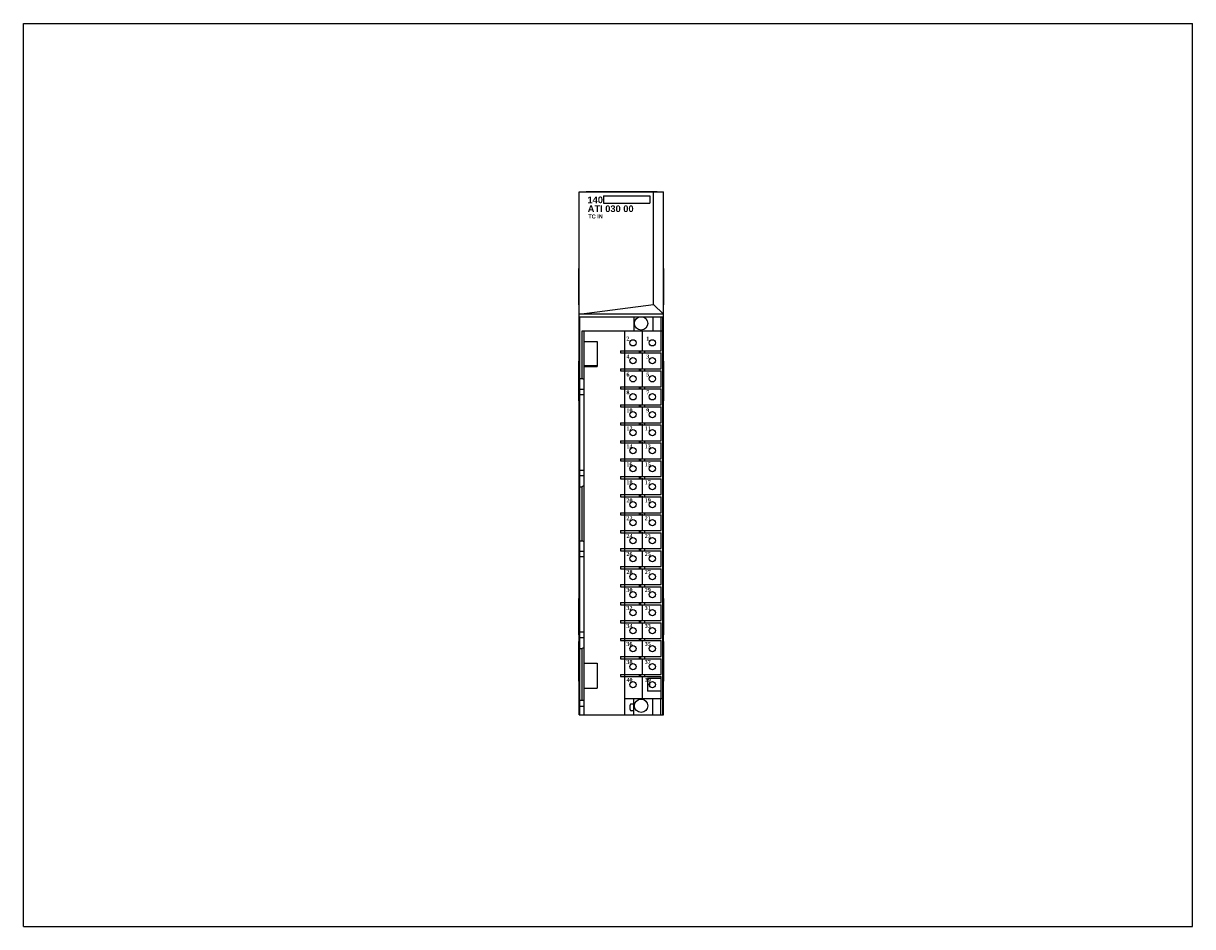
# Model space of a CAD drawing. Extents: x 0 to 22, y 0 to 27.4.
import ezdxf

# ---------------------------------------------------------------- set-up
doc = ezdxf.new("R2010")
doc.units = 0
doc.header["$LTSCALE"] = 1.21
doc.header["$MEASUREMENT"] = 0
doc.layers.get('0').update_dxf_attribs({"linetype": 'CONTINUOUS'})

msp = doc.modelspace()

# ---------------------------------------------------------------- linework, layer by layer
for p, q in [((0, 0), (0, 17)), ((0, 17), (22, 17)), ((22, 0), (22, 17)), ((10.458, 3.989), (10.458, 13.832)), ((10.458, 13.832), (12.046, 13.832)), ((10.588, 13.832), (10.588, 13.837)), ((10.588, 13.837), (11.927, 13.837)), ((10.917, 13.753), (10.917, 13.618)), ((10.917, 13.753), (11.786, 13.753)), ((11.786, 13.753), (11.786, 13.617)), ((11.859, 11.711), (11.859, 13.832)), ((11.927, 13.832), (11.927, 13.837)), ((12.046, 3.989), (12.046, 13.832)), ((10.917, 13.617), (11.786, 13.617)), ((10.452, 11.7), (10.452, 12.389)), ((10.458, 12.389), (10.452, 12.389)), ((12.046, 12.389), (12.052, 12.389)), ((12.052, 11.7), (12.052, 12.389)), ((10.458, 11.7), (10.452, 11.7)), ((10.458, 11.524), (11.859, 11.711)), ((11.859, 11.711), (12.046, 11.524)), ((12.046, 11.7), (12.052, 11.7)), ((12.046, 11.524), (10.458, 11.524)), ((10.472, 3.989), (10.472, 11.479)), ((10.472, 11.479), (11.616, 11.479)), ((11.486, 11.479), (11.486, 11.212)), ((11.63, 11.479), (12.041, 11.479)), ((11.845, 11.479), (11.845, 11.212)), ((11.994, 11.479), (11.994, 11.212)), ((12.033, 11.212), (12.033, 11.479)), ((12.042, 11.459), (12.041, 11.479)), ((12.042, 3.989), (12.042, 11.459)), ((11.647, 10.847), (11.647, 11.221)), ((10.512, 10.315), (10.512, 11.212)), ((10.512, 11.212), (12.033, 11.212)), ((10.551, 3.989), (10.551, 11.212)), ((10.551, 11.015), (10.797, 11.015)), ((10.797, 11.015), (10.797, 10.543)), ((11.317, 10.839), (11.317, 11.212)), ((12.002, 10.839), (12.002, 11.212)), ((12.034, 4.291), (12.034, 11.212)), ((11.235, 10.839), (11.235, 10.799)), ((11.235, 10.839), (12.002, 10.839)), ((11.235, 10.799), (12.002, 10.799)), ((11.313, 10.839), (11.313, 10.799)), ((11.317, 10.5), (11.317, 10.799)), ((11.589, 10.839), (11.589, 10.799)), ((11.609, 10.839), (11.609, 10.799)), ((11.647, 10.509), (11.647, 10.808)), ((11.687, 10.839), (11.687, 10.799)), ((12.002, 10.5), (12.002, 10.799)), ((10.451, 9.895), (10.451, 10.645)), ((10.451, 10.645), (10.458, 10.645)), ((10.456, 9.895), (10.456, 10.645)), ((12.046, 10.645), (12.051, 10.645)), ((12.051, 9.895), (12.051, 10.645)), ((10.451, 10.52), (10.456, 10.52)), ((10.787, 10.552), (10.551, 10.552)), ((10.551, 10.543), (10.797, 10.543)), ((10.787, 10.552), (10.787, 10.543)), ((11.235, 10.5), (11.235, 10.461)), ((11.235, 10.5), (12.002, 10.5)), ((11.235, 10.461), (12.002, 10.461)), ((11.313, 10.5), (11.313, 10.461)), ((11.317, 10.161), (11.317, 10.461)), ((11.589, 10.5), (11.589, 10.461)), ((11.609, 10.5), (11.609, 10.461)), ((11.647, 10.17), (11.647, 10.469)), ((11.687, 10.5), (11.687, 10.461)), ((12.002, 10.161), (12.002, 10.461)), ((12.046, 10.52), (12.051, 10.52)), ((10.472, 10.315), (10.512, 10.315)), ((10.551, 10.293), (10.512, 10.315)), ((11.235, 10.161), (11.235, 10.122)), ((11.235, 10.161), (12.002, 10.161)), ((11.235, 10.122), (12.002, 10.122)), ((11.313, 10.161), (11.313, 10.122)), ((11.317, 9.823), (11.317, 10.122)), ((11.589, 10.161), (11.589, 10.122)), ((11.609, 10.161), (11.609, 10.122)), ((11.647, 9.832), (11.647, 10.131)), ((11.687, 10.161), (11.687, 10.122)), ((12.002, 9.823), (12.002, 10.122)), ((10.451, 10.02), (10.456, 10.02)), ((10.551, 10.111), (10.472, 10.111)), ((10.551, 10.009), (10.472, 10.009)), ((12.046, 10.02), (12.051, 10.02)), ((10.451, 9.895), (10.458, 9.895)), ((11.235, 9.823), (11.235, 9.783)), ((11.235, 9.823), (12.002, 9.823)), ((11.235, 9.783), (12.002, 9.783)), ((11.313, 9.823), (11.313, 9.783)), ((11.317, 9.484), (11.317, 9.783)), ((11.589, 9.823), (11.589, 9.783)), ((11.609, 9.823), (11.609, 9.783)), ((11.647, 9.493), (11.647, 9.792)), ((11.687, 9.823), (11.687, 9.783)), ((12.002, 9.484), (12.002, 9.783)), ((12.051, 9.895), (12.046, 9.895)), ((11.235, 9.484), (11.235, 9.445)), ((11.235, 9.484), (12.002, 9.484)), ((11.313, 9.484), (11.313, 9.445)), ((11.589, 9.484), (11.589, 9.445)), ((11.609, 9.484), (11.609, 9.445)), ((11.687, 9.484), (11.687, 9.445)), ((11.235, 9.445), (12.002, 9.445)), ((11.317, 9.146), (11.317, 9.445)), ((11.647, 9.154), (11.647, 9.454)), ((12.002, 9.146), (12.002, 9.445)), ((11.235, 9.146), (11.235, 9.106)), ((11.235, 9.146), (12.002, 9.146)), ((11.235, 9.106), (12.002, 9.106)), ((11.313, 9.146), (11.313, 9.106)), ((11.317, 8.807), (11.317, 9.106)), ((11.589, 9.146), (11.589, 9.106)), ((11.609, 9.146), (11.609, 9.106)), ((11.647, 8.816), (11.647, 9.115)), ((11.687, 9.146), (11.687, 9.106)), ((12.002, 8.807), (12.002, 9.106)), ((11.235, 8.807), (11.235, 8.768)), ((11.235, 8.807), (12.002, 8.807)), ((11.313, 8.807), (11.313, 8.768)), ((11.589, 8.807), (11.589, 8.768)), ((11.609, 8.807), (11.609, 8.768)), ((11.687, 8.807), (11.687, 8.768)), ((10.551, 8.586), (10.472, 8.586)), ((11.235, 8.768), (12.002, 8.768)), ((11.317, 8.469), (11.317, 8.768)), ((11.647, 8.477), (11.647, 8.776)), ((12.002, 8.469), (12.002, 8.768)), ((10.551, 8.484), (10.472, 8.484)), ((11.235, 8.469), (12.002, 8.469)), ((11.235, 8.469), (11.235, 8.429)), ((11.235, 8.429), (12.002, 8.429)), ((11.313, 8.469), (11.313, 8.429)), ((11.317, 8.13), (11.317, 8.429)), ((11.589, 8.469), (11.589, 8.429)), ((11.609, 8.469), (11.609, 8.429)), ((11.647, 8.139), (11.647, 8.438)), ((11.687, 8.469), (11.687, 8.429)), ((12.002, 8.13), (12.002, 8.429)), ((10.472, 8.28), (10.512, 8.28)), ((10.551, 8.302), (10.512, 8.28)), ((10.512, 7.264), (10.512, 8.28)), ((11.235, 8.13), (12.002, 8.13)), ((11.235, 8.13), (11.235, 8.091)), ((11.235, 8.091), (12.002, 8.091)), ((11.313, 8.13), (11.313, 8.091)), ((11.317, 7.791), (11.317, 8.091)), ((11.589, 8.13), (11.589, 8.091)), ((11.609, 8.13), (11.609, 8.091)), ((11.647, 7.8), (11.647, 8.099)), ((11.687, 8.13), (11.687, 8.091)), ((12.002, 7.791), (12.002, 8.091)), ((11.235, 7.791), (12.002, 7.791)), ((11.235, 7.791), (11.235, 7.752)), ((11.235, 7.752), (12.002, 7.752)), ((11.313, 7.791), (11.313, 7.752)), ((11.317, 7.453), (11.317, 7.752)), ((11.589, 7.791), (11.589, 7.752)), ((11.609, 7.791), (11.609, 7.752)), ((11.647, 7.462), (11.647, 7.761)), ((11.687, 7.791), (11.687, 7.752)), ((12.002, 7.453), (12.002, 7.752)), ((10.472, 7.264), (10.512, 7.264)), ((10.551, 7.241), (10.512, 7.264)), ((11.235, 7.453), (12.002, 7.453)), ((11.235, 7.453), (11.235, 7.413)), ((11.235, 7.413), (12.002, 7.413)), ((11.313, 7.453), (11.313, 7.413)), ((11.317, 7.114), (11.317, 7.413)), ((11.589, 7.453), (11.589, 7.413)), ((11.609, 7.453), (11.609, 7.413)), ((11.647, 7.123), (11.647, 7.422)), ((11.687, 7.453), (11.687, 7.413)), ((12.002, 7.114), (12.002, 7.413)), ((10.551, 7.059), (10.472, 7.059)), ((11.235, 7.114), (12.002, 7.114)), ((11.235, 7.114), (11.235, 7.075)), ((11.235, 7.075), (12.002, 7.075)), ((11.313, 7.114), (11.313, 7.075)), ((11.317, 6.776), (11.317, 7.075)), ((11.589, 7.114), (11.589, 7.075)), ((11.609, 7.114), (11.609, 7.075)), ((11.647, 6.767), (11.647, 7.066)), ((11.687, 7.114), (11.687, 7.075)), ((12.002, 6.776), (12.002, 7.075)), ((10.551, 6.957), (10.472, 6.957)), ((11.235, 6.776), (12.002, 6.776)), ((11.235, 6.776), (11.235, 6.736)), ((11.235, 6.736), (12.002, 6.736)), ((11.313, 6.776), (11.313, 6.736)), ((11.317, 6.437), (11.317, 6.736)), ((11.589, 6.776), (11.589, 6.736)), ((11.609, 6.776), (11.609, 6.736)), ((11.647, 6.428), (11.647, 6.727)), ((11.687, 6.776), (11.687, 6.736)), ((12.002, 6.437), (12.002, 6.736)), ((11.235, 6.437), (12.002, 6.437)), ((11.235, 6.437), (11.235, 6.398)), ((11.235, 6.398), (12.002, 6.398)), ((11.313, 6.437), (11.313, 6.398)), ((11.317, 6.098), (11.317, 6.398)), ((11.589, 6.437), (11.589, 6.398)), ((11.609, 6.437), (11.609, 6.398)), ((11.647, 6.09), (11.647, 6.389)), ((11.687, 6.437), (11.687, 6.398)), ((12.002, 6.098), (12.002, 6.398)), ((10.458, 6.178), (10.452, 6.178)), ((10.452, 5.489), (10.452, 6.178)), ((12.046, 6.178), (12.052, 6.178)), ((12.052, 5.489), (12.052, 6.178)), ((11.235, 6.098), (12.002, 6.098)), ((11.235, 6.098), (11.235, 6.059)), ((11.235, 6.059), (12.002, 6.059)), ((11.313, 6.098), (11.313, 6.059)), ((11.317, 5.76), (11.317, 6.059)), ((11.589, 6.098), (11.589, 6.059)), ((11.609, 6.098), (11.609, 6.059)), ((11.647, 5.751), (11.647, 6.05)), ((11.687, 6.098), (11.687, 6.059)), ((12.002, 5.76), (12.002, 6.059)), ((11.235, 5.76), (12.002, 5.76)), ((11.235, 5.76), (11.235, 5.72)), ((11.235, 5.72), (12.002, 5.72)), ((11.313, 5.76), (11.313, 5.72)), ((11.317, 5.421), (11.317, 5.72)), ((11.589, 5.76), (11.589, 5.72)), ((11.609, 5.76), (11.609, 5.72)), ((11.687, 5.76), (11.687, 5.72)), ((12.002, 5.421), (12.002, 5.72)), ((10.551, 5.539), (10.472, 5.539)), ((11.647, 5.413), (11.647, 5.712)), ((10.451, 5.369), (10.458, 5.369)), ((10.451, 4.619), (10.451, 5.369)), ((10.458, 5.489), (10.452, 5.489)), ((10.456, 4.619), (10.456, 5.369)), ((10.551, 5.437), (10.472, 5.437)), ((11.235, 5.421), (12.002, 5.421)), ((11.235, 5.421), (11.235, 5.382)), ((11.235, 5.382), (12.002, 5.382)), ((11.313, 5.421), (11.313, 5.382)), ((11.317, 5.083), (11.317, 5.382)), ((11.589, 5.421), (11.589, 5.382)), ((11.609, 5.421), (11.609, 5.382)), ((11.647, 5.074), (11.647, 5.373)), ((11.687, 5.421), (11.687, 5.382)), ((12.002, 5.083), (12.002, 5.382)), ((12.046, 5.489), (12.052, 5.489)), ((12.046, 5.369), (12.051, 5.369)), ((12.051, 4.619), (12.051, 5.369)), ((10.451, 5.244), (10.456, 5.244)), ((10.472, 5.232), (10.512, 5.232)), ((10.551, 5.255), (10.512, 5.232)), ((10.512, 4.265), (10.512, 5.232)), ((11.235, 5.083), (12.002, 5.083)), ((11.235, 5.083), (11.235, 5.043)), ((11.313, 5.083), (11.313, 5.043)), ((11.589, 5.083), (11.589, 5.043)), ((11.609, 5.083), (11.609, 5.043)), ((11.687, 5.083), (11.687, 5.043)), ((12.046, 5.244), (12.051, 5.244)), ((10.551, 4.961), (10.797, 4.961)), ((10.797, 4.961), (10.797, 4.488)), ((11.235, 5.043), (12.002, 5.043)), ((11.317, 4.744), (11.317, 5.043)), ((11.647, 4.735), (11.647, 5.035)), ((12.002, 4.744), (12.002, 5.043)), ((10.451, 4.744), (10.456, 4.744)), ((11.235, 4.744), (12.002, 4.744)), ((11.235, 4.744), (11.235, 4.705)), ((11.235, 4.705), (12.002, 4.705)), ((11.313, 4.744), (11.313, 4.705)), ((11.317, 3.989), (11.317, 4.705)), ((11.589, 4.744), (11.589, 4.705)), ((11.609, 4.744), (11.609, 4.705)), ((11.647, 4.283), (11.647, 4.696)), ((11.687, 4.744), (11.687, 4.705)), ((12.002, 4.673), (11.741, 4.673)), ((11.741, 4.673), (11.741, 4.433)), ((12.002, 4.291), (12.002, 4.705)), ((12.046, 4.744), (12.051, 4.744)), ((10.451, 4.619), (10.458, 4.619)), ((10.551, 4.488), (10.797, 4.488)), ((12.002, 4.433), (11.741, 4.433)), ((12.051, 4.619), (12.046, 4.619)), ((10.472, 4.265), (10.551, 4.265)), ((11.317, 4.291), (12.034, 4.291)), ((11.486, 4.189), (11.437, 4.189)), ((11.486, 3.989), (11.486, 4.291)), ((11.845, 3.989), (11.845, 4.291)), ((11.994, 3.989), (11.994, 4.291)), ((12.033, 3.989), (12.033, 4.291)), ((10.458, 3.989), (12.046, 3.989)), ((10.551, 4.146), (10.472, 4.146)), ((11.417, 4.084), (11.417, 4.17)), ((11.486, 4.064), (11.437, 4.064)), ((0, 0), (22, 0))]:
    msp.add_line(p, q)
for centre, radius in [((11.623, 11.354), 0.125), ((11.47, 10.988), 0.0591), ((11.835, 10.988), 0.0591), ((11.47, 10.65), 0.0591), ((11.835, 10.65), 0.0591), ((11.47, 10.311), 0.0591), ((11.835, 10.311), 0.0591), ((11.47, 9.972), 0.0591), ((11.835, 9.972), 0.0591), ((11.47, 9.634), 0.0591), ((11.835, 9.634), 0.0591), ((11.47, 9.295), 0.0591), ((11.835, 9.295), 0.0591), ((11.47, 8.957), 0.0591), ((11.835, 8.957), 0.0591), ((11.47, 8.618), 0.0591), ((11.835, 8.618), 0.0591), ((11.47, 8.28), 0.0591), ((11.835, 8.28), 0.0591), ((11.47, 7.941), 0.0591), ((11.835, 7.941), 0.0591), ((11.47, 7.602), 0.0591), ((11.835, 7.602), 0.0591), ((11.47, 7.264), 0.0591), ((11.835, 7.264), 0.0591), ((11.47, 6.925), 0.0591), ((11.835, 6.925), 0.0591), ((11.47, 6.587), 0.0591), ((11.835, 6.587), 0.0591), ((11.47, 6.248), 0.0591), ((11.835, 6.248), 0.0591), ((11.47, 5.909), 0.0591), ((11.835, 5.909), 0.0591), ((11.47, 5.571), 0.0591), ((11.835, 5.571), 0.0591), ((11.47, 5.232), 0.0591), ((11.835, 5.232), 0.0591), ((11.47, 4.894), 0.0591), ((11.835, 4.894), 0.0591), ((11.47, 4.555), 0.0591), ((11.835, 4.555), 0.0591), ((11.623, 4.157), 0.125)]:
    msp.add_circle(centre, radius)
for centre, radius, start, end in [((11.847, 4.555), 0.0689, 146.4876, 214.153), ((11.437, 4.17), 0.0197, 90, 180), ((11.252, 4.246), 0.185, 333.0613, 341.0926), ((11.437, 4.084), 0.0197, 180, 270)]:
    msp.add_arc(centre, radius, start, end)

# ---------------------------------------------------------------- texts
at = {"attachment_point": 1}
for s, insert, char_height, width in [('\\fArial|b1|i0|c0|p34;140', (10.614, 13.741), 0.125, 0.28225), ('{\\fArial|b1|i0|c0|p34;ATI 030 00}', (10.618, 13.574), 0.125, 1.125), ('{\\fArial|b1|i0|c0|p34;TC IN}', (10.63, 13.403), 0.075, 1.0522)]:
    msp.add_mtext(s, dxfattribs=dict(at, insert=insert, char_height=char_height, width=width))
at = {"insert": (11.347, 11.105), "char_height": 0.075, "width": 0.6271, "attachment_point": 1, "line_spacing_factor": 2.704}
msp.add_mtext('{\\fTimes New Roman|b1|i0|c0|p18;2           1\\P4           3\\P6           5\\P8           7\\P10         9\\P12        11\\P14        13\\P16        15\\P18        17\\P20        19\\P22        21\\P24        23\\P26        25\\P28        27\\P30        29\\P32        31\\P34        33\\P36        35\\P38        37\\P40        39}', dxfattribs=at)

doc.saveas('drawing.dxf')
